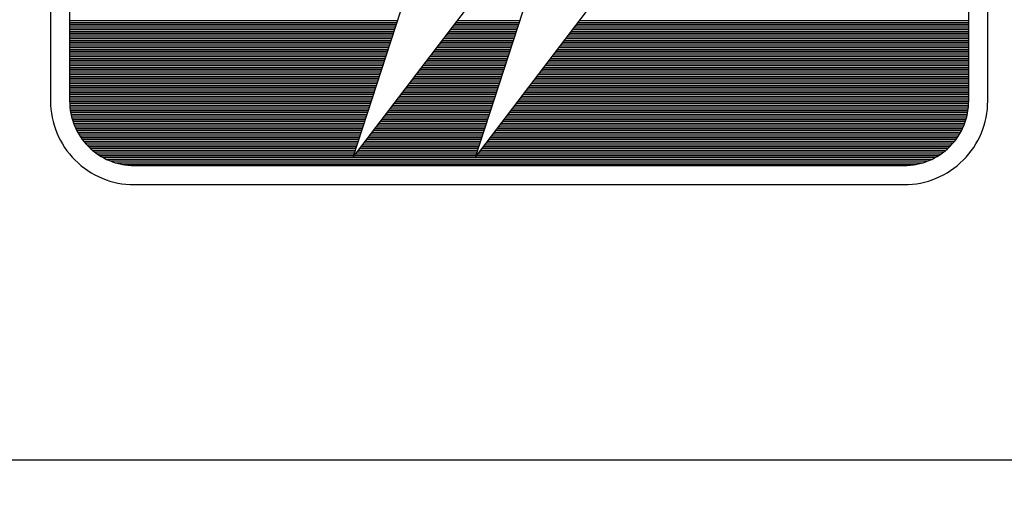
# Model space of a CAD drawing. Header units: inches. Extents: x -341304 to 31571016, y -692717 to 2132253.
# Tile 203 of 256: x 804711 to 812924, y -594095 to -590088. Entities that reach past the tile are written whole.
import ezdxf

# ---------------------------------------------------------------- set-up
doc = ezdxf.new("R2010")
doc.units = ezdxf.units.IN
doc.header["$MEASUREMENT"] = 0
doc.layers.add('text', color=3, linetype='Continuous')
doc.styles.add('ROMANS', font='romans')

# ---------------------------------------------------------------- blocks, each defined once
blk = doc.blocks.new('*X23')
at = {"color": 0}
for p, q in [((1.977, 4.62), (7.448, 4.62)), ((8.447, 4.62), (9.487, 4.62)), ((10.486, 4.62), (16.977, 4.62)), ((1.977, 4.59), (7.438, 4.59)), ((1.977, 4.56), (7.428, 4.56)), ((1.977, 4.53), (7.419, 4.53)), ((1.977, 4.5), (7.409, 4.5)), ((1.977, 4.47), (7.399, 4.47)), ((1.977, 4.44), (7.389, 4.44)), ((8.309, 4.44), (9.428, 4.44)), ((8.332, 4.47), (9.438, 4.47)), ((8.355, 4.5), (9.448, 4.5)), ((8.378, 4.53), (9.458, 4.53)), ((8.401, 4.56), (9.467, 4.56)), ((8.424, 4.59), (9.477, 4.59)), ((10.348, 4.44), (16.977, 4.44)), ((10.371, 4.47), (16.977, 4.47)), ((10.394, 4.5), (16.977, 4.5)), ((10.417, 4.53), (16.977, 4.53)), ((10.44, 4.56), (16.977, 4.56)), ((10.463, 4.59), (16.977, 4.59)), ((1.977, 4.41), (7.38, 4.41)), ((1.977, 4.38), (7.37, 4.38)), ((1.977, 4.35), (7.36, 4.35)), ((1.977, 4.32), (7.35, 4.32)), ((1.977, 4.29), (7.341, 4.29)), ((8.195, 4.29), (9.38, 4.29)), ((8.218, 4.32), (9.39, 4.32)), ((8.24, 4.35), (9.399, 4.35)), ((8.263, 4.38), (9.409, 4.38)), ((8.286, 4.41), (9.419, 4.41)), ((10.234, 4.29), (16.977, 4.29)), ((10.257, 4.32), (16.977, 4.32)), ((10.28, 4.35), (16.977, 4.35)), ((10.302, 4.38), (16.977, 4.38)), ((10.325, 4.41), (16.977, 4.41)), ((1.977, 4.26), (7.331, 4.26)), ((1.977, 4.23), (7.321, 4.23)), ((1.977, 4.2), (7.311, 4.2)), ((1.977, 4.17), (7.302, 4.17)), ((1.977, 4.14), (7.292, 4.14)), ((1.977, 4.11), (7.282, 4.11)), ((8.057, 4.11), (9.321, 4.11)), ((8.08, 4.14), (9.331, 4.14)), ((8.103, 4.17), (9.341, 4.17)), ((8.126, 4.2), (9.351, 4.2)), ((8.149, 4.23), (9.36, 4.23)), ((8.172, 4.26), (9.37, 4.26)), ((10.096, 4.11), (16.977, 4.11)), ((10.119, 4.14), (16.977, 4.14)), ((10.142, 4.17), (16.977, 4.17)), ((10.165, 4.2), (16.977, 4.2)), ((10.188, 4.23), (16.977, 4.23)), ((10.211, 4.26), (16.977, 4.26)), ((1.977, 4.08), (7.272, 4.08)), ((1.977, 4.05), (7.263, 4.05)), ((1.977, 4.02), (7.253, 4.02)), ((1.977, 3.99), (7.243, 3.99)), ((1.977, 3.96), (7.233, 3.96)), ((7.943, 3.96), (9.273, 3.96)), ((7.966, 3.99), (9.282, 3.99)), ((7.989, 4.02), (9.292, 4.02)), ((8.011, 4.05), (9.302, 4.05)), ((8.034, 4.08), (9.312, 4.08)), ((9.982, 3.96), (16.977, 3.96)), ((10.005, 3.99), (16.977, 3.99)), ((10.028, 4.02), (16.977, 4.02)), ((10.05, 4.05), (16.977, 4.05)), ((10.073, 4.08), (16.977, 4.08)), ((1.977, 3.93), (7.224, 3.93)), ((1.977, 3.9), (7.214, 3.9)), ((1.977, 3.87), (7.204, 3.87)), ((1.977, 3.84), (7.194, 3.84)), ((1.977, 3.81), (7.185, 3.81)), ((1.977, 3.78), (7.175, 3.78)), ((7.805, 3.78), (9.214, 3.78)), ((7.828, 3.81), (9.224, 3.81)), ((7.851, 3.84), (9.234, 3.84)), ((7.874, 3.87), (9.243, 3.87)), ((7.897, 3.9), (9.253, 3.9)), ((7.92, 3.93), (9.263, 3.93)), ((9.844, 3.78), (16.977, 3.78)), ((9.867, 3.81), (16.977, 3.81)), ((9.89, 3.84), (16.977, 3.84)), ((9.913, 3.87), (16.977, 3.87)), ((9.936, 3.9), (16.977, 3.9)), ((9.959, 3.93), (16.977, 3.93)), ((1.977, 3.75), (7.165, 3.75)), ((1.977, 3.72), (7.155, 3.72)), ((1.977, 3.69), (7.146, 3.69)), ((1.977, 3.66), (7.136, 3.66)), ((1.977, 3.63), (7.126, 3.63)), ((7.691, 3.63), (9.165, 3.63)), ((7.714, 3.66), (9.175, 3.66)), ((7.737, 3.69), (9.185, 3.69)), ((7.759, 3.72), (9.195, 3.72)), ((7.782, 3.75), (9.204, 3.75)), ((9.73, 3.63), (16.977, 3.63)), ((9.753, 3.66), (16.977, 3.66)), ((9.776, 3.69), (16.977, 3.69)), ((9.799, 3.72), (16.977, 3.72)), ((9.821, 3.75), (16.977, 3.75)), ((1.977, 3.6), (7.117, 3.6)), ((1.977, 3.57), (7.107, 3.57)), ((1.977, 3.54), (7.097, 3.54)), ((1.977, 3.51), (7.087, 3.51)), ((1.977, 3.48), (7.078, 3.48)), ((1.977, 3.45), (7.068, 3.45)), ((7.553, 3.45), (9.107, 3.45)), ((7.576, 3.48), (9.117, 3.48)), ((7.599, 3.51), (9.126, 3.51)), ((7.622, 3.54), (9.136, 3.54)), ((7.645, 3.57), (9.146, 3.57)), ((7.668, 3.6), (9.156, 3.6)), ((9.592, 3.45), (16.977, 3.45)), ((9.615, 3.48), (16.977, 3.48)), ((9.638, 3.51), (16.977, 3.51)), ((9.661, 3.54), (16.977, 3.54)), ((9.684, 3.57), (16.977, 3.57)), ((9.707, 3.6), (16.977, 3.6)), ((1.977, 3.42), (7.058, 3.42)), ((1.977, 3.39), (7.048, 3.39)), ((1.977, 3.36), (7.039, 3.36)), ((1.977, 3.33), (7.029, 3.33)), ((1.977, 3.3), (7.019, 3.3)), ((7.439, 3.3), (9.058, 3.3)), ((7.462, 3.33), (9.068, 3.33)), ((7.485, 3.36), (9.078, 3.36)), ((7.508, 3.39), (9.087, 3.39)), ((7.53, 3.42), (9.097, 3.42)), ((9.478, 3.3), (16.977, 3.3)), ((9.501, 3.33), (16.977, 3.33)), ((9.524, 3.36), (16.977, 3.36)), ((9.547, 3.39), (16.977, 3.39)), ((9.57, 3.42), (16.977, 3.42)), ((1.977, 3.27), (7.009, 3.27)), ((1.978, 3.24), (7, 3.24)), ((1.979, 3.21), (6.99, 3.21)), ((1.982, 3.18), (6.98, 3.18)), ((1.985, 3.15), (6.97, 3.15)), ((7.324, 3.15), (9.009, 3.15)), ((7.347, 3.18), (9.019, 3.18)), ((7.37, 3.21), (9.029, 3.21)), ((7.393, 3.24), (9.039, 3.24)), ((7.416, 3.27), (9.048, 3.27)), ((9.363, 3.15), (16.969, 3.15)), ((9.386, 3.18), (16.972, 3.18)), ((9.409, 3.21), (16.975, 3.21)), ((9.432, 3.24), (16.976, 3.24)), ((9.455, 3.27), (16.977, 3.27)), ((1.989, 3.12), (6.961, 3.12)), ((1.994, 3.09), (6.951, 3.09)), ((2, 3.06), (6.941, 3.06)), ((2.006, 3.03), (6.931, 3.03)), ((2.014, 3), (6.922, 3)), ((2.022, 2.97), (6.912, 2.97)), ((7.187, 2.97), (8.951, 2.97)), ((7.21, 3), (8.961, 3)), ((7.233, 3.03), (8.97, 3.03)), ((7.256, 3.06), (8.98, 3.06)), ((7.279, 3.09), (8.99, 3.09)), ((7.301, 3.12), (9, 3.12)), ((9.226, 2.97), (16.931, 2.97)), ((9.249, 3), (16.94, 3)), ((9.272, 3.03), (16.947, 3.03)), ((9.295, 3.06), (16.954, 3.06)), ((9.318, 3.09), (16.96, 3.09)), ((9.34, 3.12), (16.965, 3.12)), ((2.032, 2.94), (6.902, 2.94)), ((2.042, 2.91), (6.892, 2.91)), ((2.054, 2.88), (6.883, 2.88)), ((2.066, 2.85), (6.873, 2.85)), ((2.08, 2.82), (6.863, 2.82)), ((7.072, 2.82), (8.902, 2.82)), ((7.095, 2.85), (8.912, 2.85)), ((7.118, 2.88), (8.922, 2.88)), ((7.141, 2.91), (8.931, 2.91)), ((7.164, 2.94), (8.941, 2.94)), ((9.111, 2.82), (16.874, 2.82)), ((9.134, 2.85), (16.887, 2.85)), ((9.157, 2.88), (16.9, 2.88)), ((9.18, 2.91), (16.911, 2.91)), ((9.203, 2.94), (16.922, 2.94)), ((2.095, 2.79), (6.853, 2.79)), ((2.111, 2.76), (6.844, 2.76)), ((2.128, 2.73), (6.834, 2.73)), ((2.146, 2.7), (6.824, 2.7)), ((2.166, 2.67), (6.814, 2.67)), ((2.187, 2.64), (6.805, 2.64)), ((6.935, 2.64), (8.844, 2.64)), ((6.958, 2.67), (8.853, 2.67)), ((6.981, 2.7), (8.863, 2.7)), ((7.004, 2.73), (8.873, 2.73)), ((7.027, 2.76), (8.883, 2.76)), ((7.049, 2.79), (8.892, 2.79)), ((8.974, 2.64), (16.766, 2.64)), ((8.997, 2.67), (16.788, 2.67)), ((9.02, 2.7), (16.807, 2.7)), ((9.043, 2.73), (16.826, 2.73)), ((9.066, 2.76), (16.843, 2.76)), ((9.089, 2.79), (16.859, 2.79)), ((2.21, 2.61), (6.795, 2.61)), ((2.235, 2.58), (6.785, 2.58)), ((2.262, 2.55), (6.775, 2.55)), ((2.29, 2.52), (6.766, 2.52)), ((2.322, 2.49), (6.756, 2.49)), ((6.82, 2.49), (8.795, 2.49)), ((6.843, 2.52), (8.805, 2.52)), ((6.866, 2.55), (8.814, 2.55)), ((6.889, 2.58), (8.824, 2.58)), ((6.912, 2.61), (8.834, 2.61)), ((8.86, 2.49), (16.632, 2.49)), ((8.882, 2.52), (16.663, 2.52)), ((8.905, 2.55), (16.692, 2.55)), ((8.928, 2.58), (16.719, 2.58)), ((8.951, 2.61), (16.743, 2.61)), ((2.355, 2.46), (6.746, 2.46)), ((2.392, 2.43), (6.736, 2.43)), ((2.432, 2.4), (6.727, 2.4)), ((2.477, 2.37), (6.717, 2.37)), ((2.527, 2.34), (16.426, 2.34)), ((2.585, 2.31), (16.369, 2.31)), ((6.729, 2.37), (8.756, 2.37)), ((6.752, 2.4), (8.766, 2.4)), ((6.775, 2.43), (8.775, 2.43)), ((6.798, 2.46), (8.785, 2.46)), ((8.768, 2.37), (16.477, 2.37)), ((8.791, 2.4), (16.521, 2.4)), ((8.814, 2.43), (16.562, 2.43)), ((8.837, 2.46), (16.599, 2.46)), ((2.652, 2.28), (16.301, 2.28)), ((2.737, 2.25), (16.217, 2.25)), ((2.859, 2.22), (16.095, 2.22))]:
    blk.add_line(p, q, dxfattribs=at)
blk = doc.blocks.new('FORMAT-A0')
for p, q in [((1004.087, 53.053), (1005.016, 55.913)), ((1004.087, 53.053), (1006.27, 55.913)), ((1006.126, 53.053), (1007.056, 55.913)), ((1006.126, 53.053), (1008.309, 55.913)), ((851.973, 48.007), (1176.973, 48.007))]:
    blk.add_line(p, q)
for points in [[(999.038, 62.381), (999.038, 53.991, 0.414214), (1000.434, 52.595), (1013.278, 52.595, 0.414214), (1014.674, 53.991), (1014.674, 64.022, 0.414214), (1013.278, 65.418), (1000.434, 65.418, 0.414214), (999.038, 64.022)], [(999.356, 62.381), (999.356, 53.991, 0.414214), (1000.434, 52.913), (1013.278, 52.913, 0.414214), (1014.356, 53.991), (1014.356, 62.381), (1014.356, 64.022, 0.414214), (1013.278, 65.1), (1000.434, 65.1, 0.414214), (999.356, 64.022)], [(1000.434, 52.913), (1013.278, 52.913, 0.414214), (1014.356, 53.991), (1014.356, 62.381), (999.356, 62.381), (999.356, 53.991, 0.414214)]]:
    blk.add_lwpolyline(points, format="xyb", close=True)
blk.add_blockref('*X23', (997.379, 50.711))

msp = doc.modelspace()

# ---------------------------------------------------------------- block references
at = {"xscale": 500.0000000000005, "yscale": 500.0000000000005, "zscale": 500.0000000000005}
msp.add_blockref('FORMAT-A0', (305449.3, -617760.7), dxfattribs=at)

# ---------------------------------------------------------------- texts
at = {"layer": 'text', "insert": (614011.9, -433060.3), "char_height": 1250, "attachment_point": 1, "style": 'ROMANS'}
msp.add_mtext_dynamic_manual_height_columns("\\pi-5000,l5000;1.^IALL DIMENSIONS ARE IN MM & ELEVATIONS ARE IN METRES UNLESS STATED OTHER WISE.\\P2.^IALL ELEVATIONS ARE REFERRED TO POWER HOUSE FINISHED GROUND FLOOR ELEVATION 0.0M WHICH    ^I{\\H1.4167x; }CORRESPONDS TO RL 69.5M. WHEREAS, PIPE ELEVATIONS ARE W.R.T CENTRE LINE OF PIPE UNLESS OTHERWISE {\\H1.2778x; }NOTED.{\\H1.3241x; }\\P\\pi-2500,l2500;3. ^IDESIGN PARAMETERS: {\\H1.3086x; }\\P\\pi0,l0;^IPRESSURE : 5 kg/sq.cm (g) FOR CW SYSTEM.{\\H1.5043x; }\\P^IPRESSURE : 7.5 kg/sq.cm (g) FOR ACW SYSTEM.{\\H1.5462x; }\\P^IDESIGN CW/ACW INLET TEMP. TO CONDENSER & VACUUM PUMP HEAT EXCH. =33°C.{\\H1.5322x; }\\P^IDESIGN ACW INLET TEMP. TO PHE'S = 36°C{\\H1.5369x; }\\P^IDESIGN MECHANICAL TEMPERATURE = 50°C{\\H1.3448x; }\\P\\pi-5000,l5000;4.^IMATERIALS OF CONSTRUCTION:{\\H1.3017x; }\\P\\pi-2500,l2500;^I^IA) PIPING UP TO AND INCLUDING 150NB SHALL BE CARBON STEEL ERW, IS:1239 (HEAVY GRADE).{\\H1.5066x; }\\P^I^IB) PIPING 200NB AND ABOVE SHALL BE CARBON STEEL ROLLED AND WELDED AS PER IS-3589 FABRICATED FROM     {\\H1.5454x; }^ICS PLATES AS PER IS:2062 GR. B.{\\H1.342x; }\\P\\pi-5000,l5000;5.^INORMAL MEASUREMENT STUBS SHALL BE AS PER DRG. NO: PE-DG-411-145-I101.{\\H1.3027x; }\\P6.^IPAINTING PROTECTION-PIPES:{\\H1.3158x; }\\P\\pi-2500,l2500;6.1^IINTERNAL SURFACE (FOR PIPE SIZE>1000NB):{\\H1.5019x; }\\P^I  A) SURFACE CLEANING BY WIRE BRUSH.{\\H1.547x; }\\P  ^IB) APPLICATION OF ONE COAT OF EPOXY RESIN BASED RED OXIDE PRIMER FOLLOWED BY ADEQUATE No. OF ^I{\\H1.532x; }^IFINISH PAINT OF COAL TAR EPOXY BASED PAINT TO ACHIEVE TOTAL DFT OF 150 MICRONS.{\\H1.3465x; }\\P6.2^IEXTERNAL SURFACE:{\\H1.3012x; }\\P^I^IA) SURFACE CLEANING BY WIRE BRUSH.{\\H1.5068x; }\\P\\pi-5000,l5000;^IB) APPLICATION OF ONE COAT OF RED LEAD PRIMER FOLLOWED BY ADEQUATE No. OF FINISH COATS OF {\\H1.5454x; }SYNTHETIC ENAMEL PAINT TO ACHIEVE TOTAL DFT OF 150 MICRONS.{\\H1.342x; }\\P\\pi-2500,l2500;6.3^ICW & CW MAKE UP BURIED PORTION COMING UNDER RAIL OR ROAD SHALL BE CONCRETE ENCASED.{\\H1.3027x; }\\P6.4^ICW & CW MAKE UP BURIED PIPE SHALL BE PROTECTED AS UNDER (AS PER IS-10221):{\\H1.5063x; }\\P\\pi0,l0;^IA) SURFACE CLEANING BY WIRE BRUSH.{\\H1.5455x; }\\P^IB) APPLY ONE COAT OF COALTAR/PRIMER/ENAMEL CONFORMING TO AWWA C-203/IS 10221/IS 15337.{\\H1.5324x; }\\P\\pi-5000,l5000;^IC) APPLY ONE LAYER OF TAPE COMPRISING OF COALTAR APPLICATION OF TAPE SHALL CONFORM TO AWWA {\\H1.5368x; }C-203/IS 15337 (APPENDIX-B) WITH THICKNESS OF TAPE AS 4mm.{\\H1.5354x; }\\P7.^I600NB MANHOLE WITH 150 NB VENT VALVE SHALL BE PROVIDED ON THE CW LINE AS PER^ILOCATION INDICATED IN {\\H1.3454x; }THE DRAWING. MANHOLE PROVIDED ON OTHER PIPES SHALL BE WITHOUT VENT VALVE. MAN HOLE ASSEMBLY {\\H1.3015x; }INCLUDING FLANGE, BLANK FLANGE WITH LIFTING LUGS, GASKET ETC. TO BE SUPPLIED ^IBY PC{\\W0.8;.\\H1.3162x;\\W1; }\\P8.^ICW SYSTEM : 150NB DRAIN & VENT VALVES SHALL BE PROVIDED.{\\H1.3113x; }\\P^IACW SYSTEM : 50 NB SIZE DRAIN & VENT VALVES SIZES FOR PIPE SIZES 400 NB & ABOVE. 25 NB DRAIN ^I& {\\H1.3129x; }VENT VALVES FOR PIPE SIZES UP TO 350NB. OTHER THAN THOSE INDICATED IN THE DRG., DRAINS & VENTS {\\H1.3124x; }SHALL BE SUITABLY LOCATED AT SITE AS PER REQUIREMENT. {\\W0.8; }{\\H1.3125x; }\\P9.^IDETAILS OF CW PUMP HOUSE & CW CHANNELS ARE SHOWN FOR REFERENCE ONLY. FOR DETAILS RESPECTIVE GA     {\\H1.3125x; }DRAWING TO BE REFERRED.{\\H1.3125x; }\\P10.^IENCASING, CONCRETE BLOCK & CW CHANNEL ARE SHOWN INDICATIVELY. FOR CONCRETE DETAILS OF SAME, CIVIL {\\H1.3125x; }DRGS. SHALL BE REFERRED.{\\H1.3125x; }\\P11.^ICIVIL TO PROVIDE CONCRETE ENCASING FOR PIPES WHERE EVER EARTH COVER IS LESS THAN 500MM BELOW       {\\H1.3125x; }DRAINS, TRENCHES & ANY OTHER CIVIL STRUCTURE.{\\H1.3125x; }\\P12.^IDEBRIS DISCHARGE PIPE FROM SELF CLEANING STRAINERS TO NEAREST DRAIN TO BE SUITABLY ROUTED AT SITE.{\\H1.3125x; }\\P13.^IHUME PIPE AT ROAD CROSSING SHALL BE AS PER IS456 NP3.^I^I{\\H1.3125x; }", width=116970.418, gutter_width=18361.7, heights=[127118.1], dxfattribs=at)

doc.saveas('drawing.dxf')
